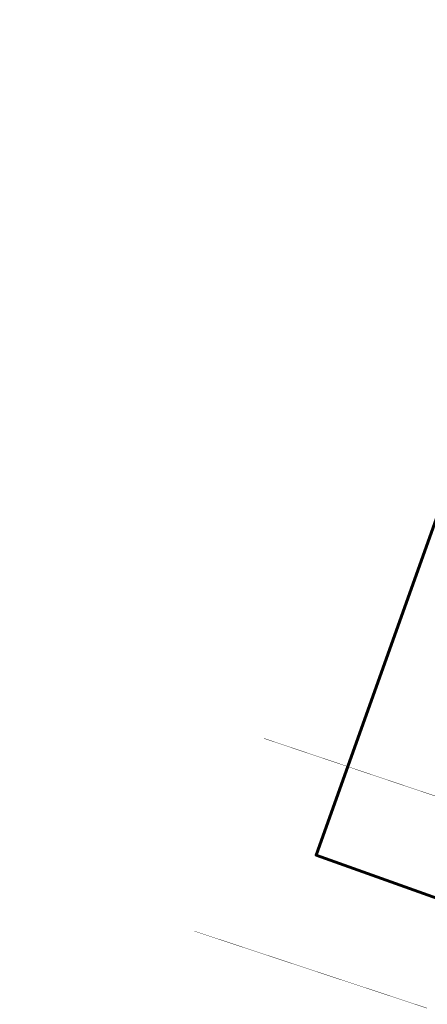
# Model space of a CAD drawing. Header units: metres. Extents: x 134157 to 138734, y 451157 to 455772.
# Tile 2 of 256: x 136285 to 136341, y 453209 to 453343. Entities that reach past the tile are written whole.
import ezdxf

# ---------------------------------------------------------------- set-up
doc = ezdxf.new("R2010")
doc.units = ezdxf.units.M
doc.layers.add('-DR-alg-bladkaders viewports', color=7, linetype='Continuous', lineweight=60)
doc.layers.add('-DR-bs-rio-DWA Jutfaseweg', color=253, linetype='Continuous')
doc.layers.add('-DR-nw-gr-arc-gras', color=7, linetype='Continuous', true_color=0xb5d5a4)

msp = doc.modelspace()

# ---------------------------------------------------------------- hatches: boundary and pattern name
at = {"layer": '-DR-nw-gr-arc-gras', "transparency": 33554687}
h = msp.add_hatch(dxfattribs=at)
h.set_pattern_fill('AGR-BOLLEN', color=256, scale=0.1, pattern_type=2)
h.set_pattern_definition([(115.335625, (136419.71802, 453326.2367), (-0.223681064, -0.105903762), [0.06, -0.187485]), (205.335625, (136419.71802, 453326.2367), (0.105903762, -0.223681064), [0.06, -0.187485])])
edge = h.paths.add_edge_path()
edge.add_arc((-7000776.81, 3043164.568), 7592527.997, 340.0567505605, 340.0572256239)
edge.add_line((136455.782, 453494.254), (136455.124, 453494.493))
edge.add_arc((380495.222, 364992.548), 259592.304, 160.06665688, 160.08044536)
edge.add_line((136433.832, 453435.762), (136433.813, 453435.768))
edge.add_line((136433.813, 453435.768), (136432.179, 453431.255))
edge.add_line((136432.179, 453431.255), (136432.198, 453431.248))
edge.add_line((136432.198, 453431.248), (136431.678, 453429.87))
edge.add_line((136431.678, 453429.87), (136432.336, 453429.631))
edge.add_line((136432.336, 453429.631), (136434.309, 453435.077))

# ---------------------------------------------------------------- linework, layer by layer
at = {"layer": '-DR-alg-bladkaders viewports'}
msp.add_lwpolyline([(136568.476, 453755.227), (136374.43, 453212.215), (136325.756, 453229.609), (136519.802, 453772.621)], dxfattribs=at)
at = {"layer": '-DR-bs-rio-DWA Jutfaseweg', "const_width": 0.05, "flags": 128}
for points in [[(136356.843, 453232.618), (136318.664, 453245.466)], [(136340.84, 453208.83), (136309.223, 453219.29)]]:
    msp.add_lwpolyline(points, dxfattribs=at)

doc.saveas('drawing.dxf')
